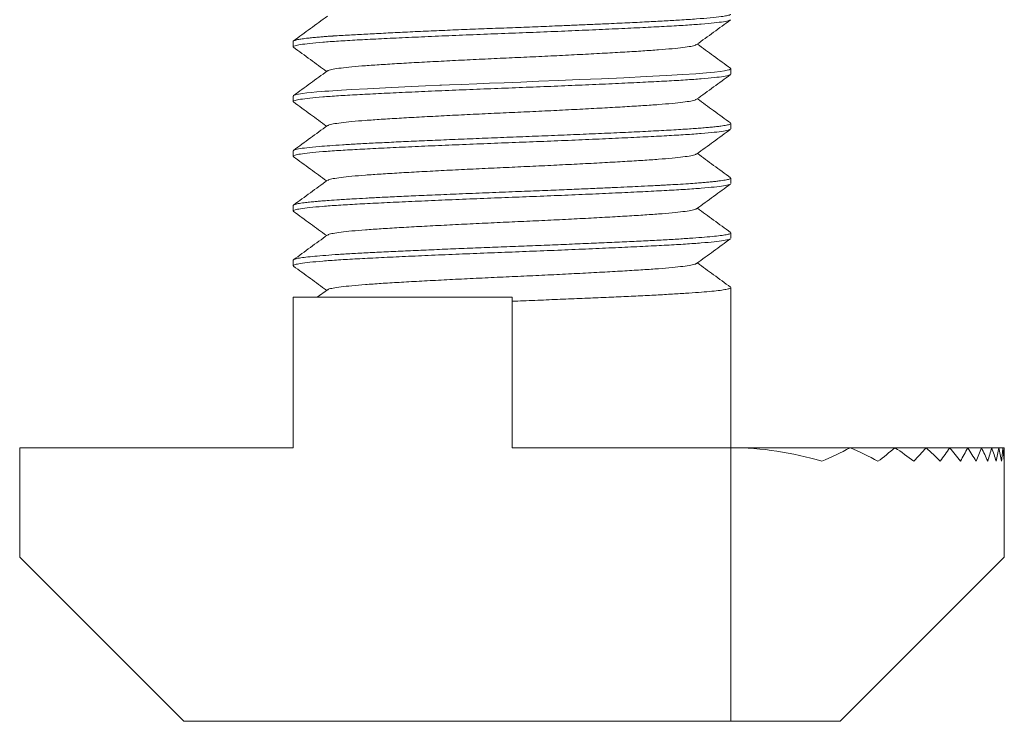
# Model space of a CAD drawing. Header units: millimetres. Extents: x 0 to 210, y 0 to 297.
# Tile 2 of 10: x 61 to 97, y 114 to 140. Entities that reach past the tile are written whole.
import ezdxf

# ---------------------------------------------------------------- set-up
doc = ezdxf.new("R2010")
doc.units = ezdxf.units.MM

msp = doc.modelspace()

# ---------------------------------------------------------------- linework, layer by layer
at = {"color": 7, "linetype": 'Continuous', "lineweight": 15}
for p, q in [((71.077, 138.831), (71.077, 138.632)), ((87.077, 137.632), (87.077, 137.832)), ((71.077, 136.834), (71.077, 136.632)), ((87.077, 135.632), (87.077, 135.832)), ((71.077, 134.831), (71.077, 134.632)), ((87.077, 133.632), (87.077, 133.831)), ((71.077, 132.831), (71.077, 132.632)), ((87.077, 131.632), (87.077, 131.83)), ((71.077, 130.834), (71.077, 130.632)), ((72.325, 129.751), (71.956, 129.482)), ((87.077, 129.482), (87.077, 129.831)), ((79.077, 129.482), (71.077, 129.482)), ((71.077, 129.482), (71.077, 123.977)), ((79.077, 129.482), (79.077, 129.332)), ((79.077, 129.332), (79.077, 123.977)), ((87.077, 129.482), (87.077, 123.977)), ((61.077, 123.977), (61.077, 119.977)), ((61.077, 123.977), (71.077, 123.977)), ((79.077, 123.977), (87.077, 123.977)), ((87.077, 113.977), (87.077, 123.977)), ((87.077, 123.977), (91.435, 123.977)), ((91.435, 123.977), (93.077, 123.977)), ((93.077, 123.977), (94.218, 123.977)), ((94.218, 123.977), (95.077, 123.977)), ((95.077, 123.977), (95.737, 123.977)), ((95.737, 123.977), (96.242, 123.977)), ((96.242, 123.977), (96.616, 123.977)), ((96.616, 123.977), (96.875, 123.977)), ((96.875, 123.977), (97.026, 123.977)), ((97.026, 123.977), (97.077, 123.977)), ((97.077, 123.977), (97.077, 119.977)), ((61.077, 119.977), (67.077, 113.977)), ((97.077, 119.977), (91.077, 113.977)), ((67.077, 113.977), (87.077, 113.977)), ((91.077, 113.977), (87.077, 113.977))]:
    msp.add_line(p, q, dxfattribs=at)
at = {"color": 7, "linetype": 'Continuous', "lineweight": 15, "flags": 128}
msp.add_lwpolyline([(87.065, 137.848), (87.07, 137.845), (87.075, 137.838), (87.077, 137.832), (87.076, 137.83), (87.076, 137.828), (87.075, 137.825), (87.059, 137.812), (87.011, 137.792), (86.946, 137.775), (86.844, 137.756), (86.692, 137.734), (86.477, 137.709), (86.185, 137.681), (85.803, 137.651), (85.317, 137.618), (84.715, 137.582), (83.988, 137.544), (83.171, 137.504), (82.351, 137.467), (81.549, 137.433), (80.782, 137.402), (80.062, 137.372), (79.398, 137.346), (78.796, 137.322), (78.26, 137.3), (77.791, 137.282), (77.214, 137.258), (76.786, 137.24), (76.502, 137.228), (76.453, 137.226), (76.442, 137.226), (76.44, 137.226), (76.44, 137.226), (76.44, 137.226), (76.44, 137.226), (76.44, 137.226), (76.44, 137.226), (75.912, 137.202), (75.162, 137.169), (74.454, 137.135), (73.798, 137.102), (73.198, 137.069), (73.02, 137.058), (72.848, 137.048), (72.684, 137.037), (72.526, 137.027), (72.376, 137.016), (72.234, 137.006), (72.12, 136.997), (71.943, 136.983), (71.736, 136.964), (71.572, 136.946), (71.412, 136.926), (71.269, 136.904), (71.156, 136.878), (71.088, 136.851), (71.085, 136.834)], dxfattribs=at)
at = {"color": 7, "linetype": 'Continuous', "lineweight": 15}
for centre, major_axis, start_param, end_param in [((87.077, 115.263), (10, 0), 1.232028, 1.570796), ((87.077, 134.305), (0, 11.475), 3.480361, 3.592619), ((87.077, 116.134), (10, 0), 1.003143, 1.11977), ((87.077, 133.157), (0, 11.475), 3.709246, 3.785094), ((87.077, 117.005), (10, 0), 0.837788, 0.927295), ((87.077, 132.01), (0, 11.475), 3.874601, 3.936991), ((87.077, 117.877), (10, 0), 0.698624, 0.775397), ((87.077, 130.862), (0, 11.475), 4.013765, 4.068888), ((87.077, 118.748), (10, 0), 0.574202, 0.643501), ((87.077, 129.715), (0, 11.475), 4.138187, 4.18879), ((87.077, 119.62), (10, 0), 0.459126, 0.523599), ((87.077, 128.567), (0, 11.475), 4.253263, 4.300872), ((87.077, 120.491), (10, 0), 0.350284, 0.411517), ((87.077, 127.42), (0, 11.475), 4.362105, 4.407696), ((87.077, 121.363), (10, 0), 0.245627, 0.304693), ((87.077, 126.272), (0, 11.475), 4.466762, 4.511031), ((87.077, 122.234), (10, 0), 0.143658, 0.201358), ((87.077, 125.125), (0, 11.475), 4.568731, 4.612222), ((87.077, 123.106), (10, 0), 0.043178, 0.100167), ((87.077, 123.977), (0, 11.475), 4.669211, 4.712389)]:
    msp.add_ellipse(centre, major_axis=major_axis, ratio=0.871477, start_param=start_param, end_param=end_param, dxfattribs=at)
for points, knots in [([(87.071, 139.83), (87.067, 139.821), (87.058, 139.8), (86.938, 139.768), (86.712, 139.732), (86.352, 139.693), (85.837, 139.651), (85.265, 139.613), (84.646, 139.577), (84.01, 139.544), (83.3, 139.509), (82.61, 139.478), (81.965, 139.449), (81.406, 139.425), (80.761, 139.398), (80.031, 139.369), (79.199, 139.336), (78.364, 139.304), (77.532, 139.273), (76.712, 139.239), (75.918, 139.205), (75.162, 139.169), (74.453, 139.133), (73.798, 139.099), (73.178, 139.066), (72.774, 139.043), (72.556, 139.03), (72.504, 139.026), (72.454, 139.023), (72.367, 139.017), (72.239, 139.007), (72.068, 138.993), (71.878, 138.976), (71.705, 138.959), (71.563, 138.944), (71.451, 138.929), (71.36, 138.916), (71.287, 138.904), (71.227, 138.893), (71.174, 138.881), (71.108, 138.861), (71.066, 138.844), (71.08, 138.832), (71.081, 138.831)], [0, 0, 0, 0, 0.028621, 0.061994, 0.095366, 0.139845, 0.180413, 0.222478, 0.255087, 0.288597, 0.323008, 0.35832, 0.382368, 0.406794, 0.42887, 0.461975, 0.495079, 0.528182, 0.561644, 0.595269, 0.628896, 0.662525, 0.695754, 0.728815, 0.761873, 0.798892, 0.804343, 0.806392, 0.809876, 0.814796, 0.824986, 0.838472, 0.855252, 0.874104, 0.888574, 0.901626, 0.915418, 0.92717, 0.93688, 0.949519, 0.962845, 0.996146, 1, 1, 1, 1]), ([(72.325, 139.751), (72.119, 139.601), (71.706, 139.3), (71.294, 138.999), (71.088, 138.848)], [0, 0, 0, 0, 0.499954, 1, 1, 1, 1]), ([(87.049, 139.615), (87.04, 139.608), (87.016, 139.587), (86.825, 139.55), (86.49, 139.507), (86.02, 139.464), (85.436, 139.422), (84.749, 139.382), (83.968, 139.342), (83.096, 139.3), (82.147, 139.257), (81.144, 139.214), (80.115, 139.172), (79.077, 139.132), (78.038, 139.092), (77.009, 139.05), (76.006, 139.007), (75.057, 138.964), (74.186, 138.922), (73.404, 138.882), (72.717, 138.842), (72.133, 138.8), (71.664, 138.757), (71.323, 138.714), (71.127, 138.672), (71.053, 138.64), (71.093, 138.621), (71.104, 138.615)], [0, 0, 0, 0, 0.024095, 0.065872, 0.108015, 0.150158, 0.191935, 0.232996, 0.274058, 0.315834, 0.357977, 0.400121, 0.441897, 0.482959, 0.52402, 0.565797, 0.60794, 0.650083, 0.69186, 0.732921, 0.773983, 0.815759, 0.857902, 0.900046, 0.941822, 0.982884, 1, 1, 1, 1]), ([(85.828, 138.713), (86.034, 138.863), (86.447, 139.164), (86.859, 139.465), (87.065, 139.616)], [0, 0, 0, 0, 0.499955, 1, 1, 1, 1]), ([(71.088, 138.616), (71.294, 138.465), (71.698, 138.171), (72.101, 137.876), (72.298, 137.732)], [0, 0, 0, 0, 0.511007, 1, 1, 1, 1]), ([(85.814, 138.713), (85.807, 138.706), (85.787, 138.686), (85.628, 138.65), (85.346, 138.607), (84.948, 138.564), (84.454, 138.522), (83.874, 138.482), (83.213, 138.442), (82.476, 138.4), (81.673, 138.357), (80.825, 138.314), (79.954, 138.272), (79.077, 138.232), (78.199, 138.192), (77.328, 138.15), (76.48, 138.107), (75.678, 138.064), (74.94, 138.022), (74.28, 137.982), (73.699, 137.942), (73.205, 137.9), (72.807, 137.857), (72.525, 137.814), (72.366, 137.778), (72.346, 137.758), (72.339, 137.751)], [0, 0, 0, 0, 0.021917, 0.065442, 0.10935, 0.153258, 0.196783, 0.239562, 0.282341, 0.325866, 0.369774, 0.413682, 0.457207, 0.499986, 0.542765, 0.58629, 0.630198, 0.674106, 0.717631, 0.76041, 0.803189, 0.846715, 0.890622, 0.93453, 0.978055, 1, 1, 1, 1]), ([(87.065, 137.848), (86.859, 137.999), (86.455, 138.293), (86.052, 138.588), (85.855, 138.732)], [0, 0, 0, 0, 0.510946, 1, 1, 1, 1]), ([(87.049, 137.615), (87.04, 137.608), (87.016, 137.587), (86.825, 137.55), (86.49, 137.507), (86.02, 137.464), (85.436, 137.422), (84.749, 137.382), (83.968, 137.342), (83.096, 137.3), (82.147, 137.257), (81.144, 137.214), (80.115, 137.172), (79.077, 137.132), (78.038, 137.092), (77.009, 137.05), (76.006, 137.007), (75.057, 136.964), (74.186, 136.922), (73.404, 136.882), (72.717, 136.842), (72.133, 136.8), (71.664, 136.757), (71.323, 136.714), (71.127, 136.672), (71.053, 136.64), (71.093, 136.621), (71.104, 136.615)], [0, 0, 0, 0, 0.024077, 0.065856, 0.108002, 0.150148, 0.191927, 0.232992, 0.274056, 0.315835, 0.357981, 0.400127, 0.441906, 0.482971, 0.524035, 0.565814, 0.60796, 0.650106, 0.691885, 0.732949, 0.774014, 0.815793, 0.857939, 0.900085, 0.941864, 0.982928, 1, 1, 1, 1]), ([(72.325, 137.751), (72.119, 137.601), (71.706, 137.3), (71.294, 136.999), (71.088, 136.848)], [0, 0, 0, 0, 0.499955, 1, 1, 1, 1]), ([(85.828, 136.713), (86.034, 136.863), (86.447, 137.164), (86.859, 137.465), (87.065, 137.616)], [0, 0, 0, 0, 0.499954, 1, 1, 1, 1]), ([(71.088, 136.616), (71.294, 136.465), (71.698, 136.171), (72.101, 135.876), (72.298, 135.732)], [0, 0, 0, 0, 0.510981, 1, 1, 1, 1]), ([(85.814, 136.712), (85.807, 136.706), (85.787, 136.686), (85.628, 136.65), (85.346, 136.607), (84.948, 136.564), (84.454, 136.522), (83.874, 136.482), (83.213, 136.442), (82.476, 136.4), (81.673, 136.357), (80.825, 136.314), (79.954, 136.272), (79.077, 136.232), (78.199, 136.192), (77.328, 136.15), (76.48, 136.107), (75.678, 136.064), (74.94, 136.022), (74.28, 135.982), (73.699, 135.942), (73.205, 135.9), (72.807, 135.857), (72.525, 135.814), (72.366, 135.778), (72.346, 135.758), (72.339, 135.751)], [0, 0, 0, 0, 0.021887, 0.065416, 0.109329, 0.153241, 0.19677, 0.239554, 0.282337, 0.325867, 0.369779, 0.413691, 0.457221, 0.500004, 0.542788, 0.586317, 0.630229, 0.674142, 0.717671, 0.760455, 0.803238, 0.846767, 0.89068, 0.934592, 0.978121, 1, 1, 1, 1]), ([(87.065, 135.848), (86.859, 135.999), (86.456, 136.293), (86.052, 136.588), (85.855, 136.732)], [0, 0, 0, 0, 0.5108446, 1, 1, 1, 1]), ([(87.073, 135.832), (87.067, 135.822), (87.056, 135.801), (86.931, 135.769), (86.772, 135.743), (86.634, 135.725), (86.55, 135.716), (86.431, 135.703), (86.27, 135.687), (86.057, 135.669), (85.823, 135.651), (85.458, 135.625), (84.922, 135.592), (84.171, 135.551), (83.35, 135.511), (82.478, 135.471), (81.569, 135.432), (80.64, 135.394), (79.706, 135.356), (78.78, 135.32), (77.875, 135.283), (77.001, 135.248), (76.17, 135.213), (75.388, 135.179), (74.663, 135.145), (73.999, 135.113), (73.401, 135.081), (72.872, 135.049), (72.412, 135.018), (71.961, 134.983), (71.558, 134.945), (71.257, 134.902), (71.096, 134.864), (71.09, 134.841), (71.088, 134.831)], [0, 0, 0, 0, 0.030169, 0.063584, 0.097, 0.106551, 0.116102, 0.12624, 0.144603, 0.162843, 0.180959, 0.198953, 0.240433, 0.281243, 0.321382, 0.360851, 0.39965, 0.437778, 0.475235, 0.512022, 0.548138, 0.583584, 0.618359, 0.652463, 0.685896, 0.718659, 0.75075, 0.782171, 0.812921, 0.843, 0.886841, 0.929174, 0.969998, 1, 1, 1, 1]), ([(72.325, 135.751), (72.119, 135.601), (71.706, 135.3), (71.294, 134.999), (71.088, 134.848)], [0, 0, 0, 0, 0.499953, 1, 1, 1, 1]), ([(87.049, 135.615), (87.04, 135.608), (87.016, 135.587), (86.825, 135.55), (86.49, 135.507), (86.02, 135.464), (85.436, 135.422), (84.749, 135.382), (83.968, 135.342), (83.096, 135.3), (82.147, 135.257), (81.144, 135.214), (80.115, 135.172), (79.077, 135.132), (78.038, 135.092), (77.009, 135.05), (76.006, 135.007), (75.057, 134.964), (74.186, 134.922), (73.404, 134.882), (72.717, 134.842), (72.133, 134.8), (71.664, 134.757), (71.323, 134.714), (71.127, 134.672), (71.053, 134.64), (71.093, 134.621), (71.104, 134.615)], [0, 0, 0, 0, 0.024066, 0.065849, 0.107998, 0.150147, 0.191929, 0.232996, 0.274064, 0.315846, 0.357995, 0.400144, 0.441927, 0.482994, 0.524061, 0.565843, 0.607992, 0.650141, 0.691924, 0.732991, 0.774058, 0.81584, 0.857989, 0.900139, 0.941921, 0.982988, 1, 1, 1, 1]), ([(85.828, 134.713), (86.034, 134.863), (86.447, 135.164), (86.859, 135.465), (87.065, 135.616)], [0, 0, 0, 0, 0.499954, 1, 1, 1, 1]), ([(85.814, 134.712), (85.807, 134.706), (85.787, 134.686), (85.628, 134.65), (85.346, 134.607), (84.948, 134.564), (84.454, 134.522), (83.874, 134.482), (83.213, 134.442), (82.476, 134.4), (81.673, 134.357), (80.825, 134.314), (79.954, 134.272), (79.077, 134.232), (78.199, 134.192), (77.328, 134.15), (76.48, 134.107), (75.678, 134.064), (74.94, 134.022), (74.28, 133.982), (73.699, 133.942), (73.205, 133.9), (72.807, 133.857), (72.525, 133.814), (72.366, 133.778), (72.345, 133.758), (72.338, 133.751)], [0, 0, 0, 0, 0.021855, 0.065364, 0.109257, 0.153149, 0.196659, 0.239423, 0.282187, 0.325696, 0.369589, 0.413481, 0.456991, 0.499755, 0.542519, 0.586028, 0.629921, 0.673813, 0.717322, 0.760086, 0.802851, 0.84636, 0.890252, 0.934145, 0.977654, 1, 1, 1, 1]), ([(87.065, 133.848), (86.859, 133.999), (86.455, 134.293), (86.052, 134.588), (85.855, 134.732)], [0, 0, 0, 0, 0.511036, 1, 1, 1, 1]), ([(71.088, 134.616), (71.294, 134.465), (71.698, 134.171), (72.101, 133.876), (72.298, 133.732)], [0, 0, 0, 0, 0.510945, 1, 1, 1, 1]), ([(87.074, 133.831), (87.068, 133.821), (87.055, 133.8), (86.928, 133.769), (86.752, 133.742), (86.567, 133.719), (86.408, 133.701), (86.237, 133.685), (86.046, 133.667), (85.819, 133.649), (85.516, 133.628), (85.165, 133.606), (84.896, 133.591), (84.759, 133.583), (84.745, 133.583), (84.738, 133.582), (84.735, 133.582), (84.734, 133.582), (84.733, 133.582), (84.733, 133.582), (84.701, 133.58), (84.618, 133.576), (84.427, 133.565), (84.115, 133.549), (83.717, 133.53), (83.269, 133.508), (82.795, 133.487), (82.24, 133.462), (81.601, 133.435), (80.876, 133.405), (80.067, 133.373), (79.179, 133.337), (78.23, 133.3), (77.278, 133.261), (76.381, 133.224), (75.579, 133.189), (74.873, 133.157), (74.261, 133.128), (73.738, 133.101), (73.239, 133.073), (72.789, 133.046), (72.409, 133.02), (72.144, 132.999), (71.992, 132.986), (71.913, 132.979), (71.858, 132.974), (71.778, 132.967), (71.676, 132.956), (71.574, 132.945), (71.42, 132.926), (71.246, 132.9), (71.117, 132.866), (71.064, 132.844), (71.078, 132.832), (71.079, 132.831)], [0, 0, 0, 0, 0.0307625, 0.0640266, 0.0977223, 0.114577, 0.1314322, 0.1482881, 0.1623782, 0.1800504, 0.2013591, 0.2263037, 0.2474008, 0.2487875, 0.2494839, 0.2498328, 0.2500075, 0.2500129, 0.2500157, 0.250017, 0.2500184, 0.2554362, 0.2640467, 0.2812844, 0.3046683, 0.3236745, 0.3454122, 0.3698812, 0.3970809, 0.4270109, 0.4596706, 0.4950594, 0.5331766, 0.5728001, 0.6099791, 0.6445967, 0.6766522, 0.7061452, 0.7330751, 0.7574416, 0.7891767, 0.8151453, 0.8353452, 0.8497749, 0.8533023, 0.8561885, 0.8647561, 0.8758641, 0.8869721, 0.8980801, 0.9313902, 0.9646998, 0.9980091, 1, 1, 1, 1]), ([(87.049, 133.615), (87.04, 133.608), (87.016, 133.587), (86.825, 133.55), (86.49, 133.507), (86.02, 133.464), (85.436, 133.422), (84.749, 133.382), (83.968, 133.342), (83.096, 133.3), (82.147, 133.257), (81.144, 133.214), (80.115, 133.172), (79.077, 133.132), (78.038, 133.092), (77.009, 133.05), (76.006, 133.007), (75.057, 132.964), (74.186, 132.922), (73.404, 132.882), (72.717, 132.842), (72.133, 132.8), (71.664, 132.757), (71.323, 132.714), (71.127, 132.672), (71.053, 132.64), (71.093, 132.621), (71.104, 132.616)], [0, 0, 0, 0, 0.024063, 0.065849, 0.108001, 0.150154, 0.191939, 0.233009, 0.27408, 0.315865, 0.358018, 0.40017, 0.441955, 0.483026, 0.524096, 0.565881, 0.608034, 0.650186, 0.691972, 0.733042, 0.774112, 0.815898, 0.85805, 0.900203, 0.941988, 0.983059, 1, 1, 1, 1]), ([(72.324, 133.751), (72.118, 133.6), (71.706, 133.299), (71.294, 132.998), (71.087, 132.848)], [0, 0, 0, 0, 0.499956, 1, 1, 1, 1]), ([(85.828, 132.713), (86.034, 132.863), (86.447, 133.164), (86.859, 133.465), (87.065, 133.616)], [0, 0, 0, 0, 0.499954, 1, 1, 1, 1]), ([(71.088, 132.616), (71.294, 132.465), (71.698, 132.171), (72.101, 131.876), (72.298, 131.732)], [0, 0, 0, 0, 0.510902, 1, 1, 1, 1]), ([(85.814, 132.712), (85.807, 132.706), (85.787, 132.686), (85.628, 132.65), (85.346, 132.607), (84.948, 132.564), (84.454, 132.522), (83.874, 132.482), (83.213, 132.442), (82.476, 132.4), (81.673, 132.357), (80.825, 132.314), (79.954, 132.272), (79.077, 132.232), (78.199, 132.192), (77.328, 132.15), (76.48, 132.107), (75.678, 132.064), (74.94, 132.022), (74.28, 131.982), (73.699, 131.942), (73.205, 131.9), (72.807, 131.857), (72.525, 131.814), (72.366, 131.778), (72.346, 131.758), (72.339, 131.751)], [0, 0, 0, 0, 0.0218525, 0.065384, 0.1092983, 0.1532126, 0.1967441, 0.2395296, 0.2823152, 0.3258467, 0.369761, 0.4136753, 0.4572068, 0.4999923, 0.5427779, 0.5863093, 0.6302237, 0.674138, 0.7176695, 0.760455, 0.8032406, 0.846772, 0.8906864, 0.9346007, 0.9781322, 1, 1, 1, 1]), ([(87.065, 131.848), (86.859, 131.999), (86.455, 132.293), (86.052, 132.588), (85.855, 132.732)], [0, 0, 0, 0, 0.510957, 1, 1, 1, 1]), ([(87.075, 131.83), (87.068, 131.82), (87.053, 131.798), (86.921, 131.765), (86.708, 131.732), (86.409, 131.699), (86.031, 131.665), (85.576, 131.632), (85.05, 131.599), (84.459, 131.566), (83.808, 131.532), (83.106, 131.499), (82.359, 131.466), (81.576, 131.433), (80.766, 131.4), (79.938, 131.367), (79.1, 131.334), (78.262, 131.3), (77.432, 131.267), (76.621, 131.234), (75.837, 131.201), (75.088, 131.168), (74.383, 131.134), (73.729, 131.101), (73.134, 131.068), (72.604, 131.035), (72.145, 131.001), (71.762, 130.968), (71.46, 130.935), (71.239, 130.901), (71.114, 130.868), (71.063, 130.845), (71.077, 130.834), (71.077, 130.834)], [0, 0, 0, 0, 0.032191, 0.06554, 0.098889, 0.132239, 0.165588, 0.198937, 0.232286, 0.265635, 0.298984, 0.332334, 0.365683, 0.399031, 0.43238, 0.465728, 0.499077, 0.532426, 0.565774, 0.599123, 0.632472, 0.66582, 0.699169, 0.732518, 0.765867, 0.799216, 0.832564, 0.865913, 0.899262, 0.932611, 0.96596, 0.999309, 1, 1, 1, 1]), ([(87.049, 131.615), (87.04, 131.608), (87.016, 131.587), (86.825, 131.55), (86.49, 131.507), (86.02, 131.464), (85.436, 131.422), (84.749, 131.382), (83.968, 131.342), (83.096, 131.3), (82.147, 131.257), (81.144, 131.214), (80.115, 131.172), (79.077, 131.132), (78.038, 131.092), (77.009, 131.05), (76.006, 131.007), (75.057, 130.964), (74.186, 130.922), (73.404, 130.882), (72.717, 130.842), (72.133, 130.8), (71.664, 130.757), (71.323, 130.714), (71.127, 130.672), (71.053, 130.64), (71.092, 130.621), (71.104, 130.616)], [0, 0, 0, 0, 0.024066, 0.065854, 0.10801, 0.150166, 0.191955, 0.233028, 0.274102, 0.315891, 0.358046, 0.400202, 0.441991, 0.483064, 0.524138, 0.565927, 0.608082, 0.650238, 0.692027, 0.7331, 0.774174, 0.815963, 0.858119, 0.900274, 0.942063, 0.983137, 1, 1, 1, 1]), ([(72.325, 131.751), (72.119, 131.601), (71.707, 131.3), (71.294, 130.999), (71.088, 130.848)], [0, 0, 0, 0, 0.499955, 1, 1, 1, 1]), ([(85.828, 130.713), (86.034, 130.863), (86.447, 131.164), (86.859, 131.465), (87.065, 131.616)], [0, 0, 0, 0, 0.4999536, 1, 1, 1, 1]), ([(85.814, 130.712), (85.807, 130.706), (85.787, 130.686), (85.628, 130.65), (85.346, 130.607), (84.948, 130.564), (84.454, 130.522), (83.874, 130.482), (83.213, 130.442), (82.476, 130.4), (81.673, 130.357), (80.825, 130.314), (79.954, 130.272), (79.077, 130.232), (78.199, 130.192), (77.328, 130.15), (76.48, 130.107), (75.678, 130.064), (74.94, 130.022), (74.28, 129.982), (73.699, 129.942), (73.205, 129.9), (72.807, 129.857), (72.525, 129.814), (72.366, 129.778), (72.346, 129.758), (72.339, 129.751)], [0, 0, 0, 0, 0.021844, 0.06537, 0.109279, 0.153188, 0.196714, 0.239495, 0.282275, 0.325801, 0.36971, 0.413619, 0.457145, 0.499925, 0.542705, 0.586231, 0.63014, 0.674049, 0.717575, 0.760356, 0.803136, 0.846662, 0.890571, 0.93448, 0.978006, 1, 1, 1, 1]), ([(87.065, 129.848), (86.859, 129.999), (86.456, 130.293), (86.052, 130.588), (85.855, 130.732)], [0, 0, 0, 0, 0.510845, 1, 1, 1, 1]), ([(71.088, 130.616), (71.294, 130.465), (71.698, 130.171), (72.101, 129.876), (72.298, 129.732)], [0, 0, 0, 0, 0.510853, 1, 1, 1, 1]), ([(87.076, 129.831), (87.076, 129.83), (87.091, 129.819), (87.04, 129.797), (86.917, 129.764), (86.697, 129.731), (86.395, 129.697), (86.014, 129.664), (85.556, 129.631), (85.028, 129.598), (84.435, 129.564), (83.783, 129.531), (83.08, 129.498), (82.333, 129.465), (81.551, 129.432), (80.741, 129.398), (79.913, 129.365), (79.356, 129.343), (79.077, 129.332)], [0, 0, 0, 0, 0.000262, 0.067007, 0.133753, 0.200498, 0.267244, 0.333989, 0.400591, 0.467192, 0.533793, 0.600394, 0.666995, 0.733596, 0.800197, 0.866798, 0.933399, 1, 1, 1, 1])]:
    msp.add_open_spline(points, degree=3, knots=knots, dxfattribs=at)

doc.saveas('drawing.dxf')
